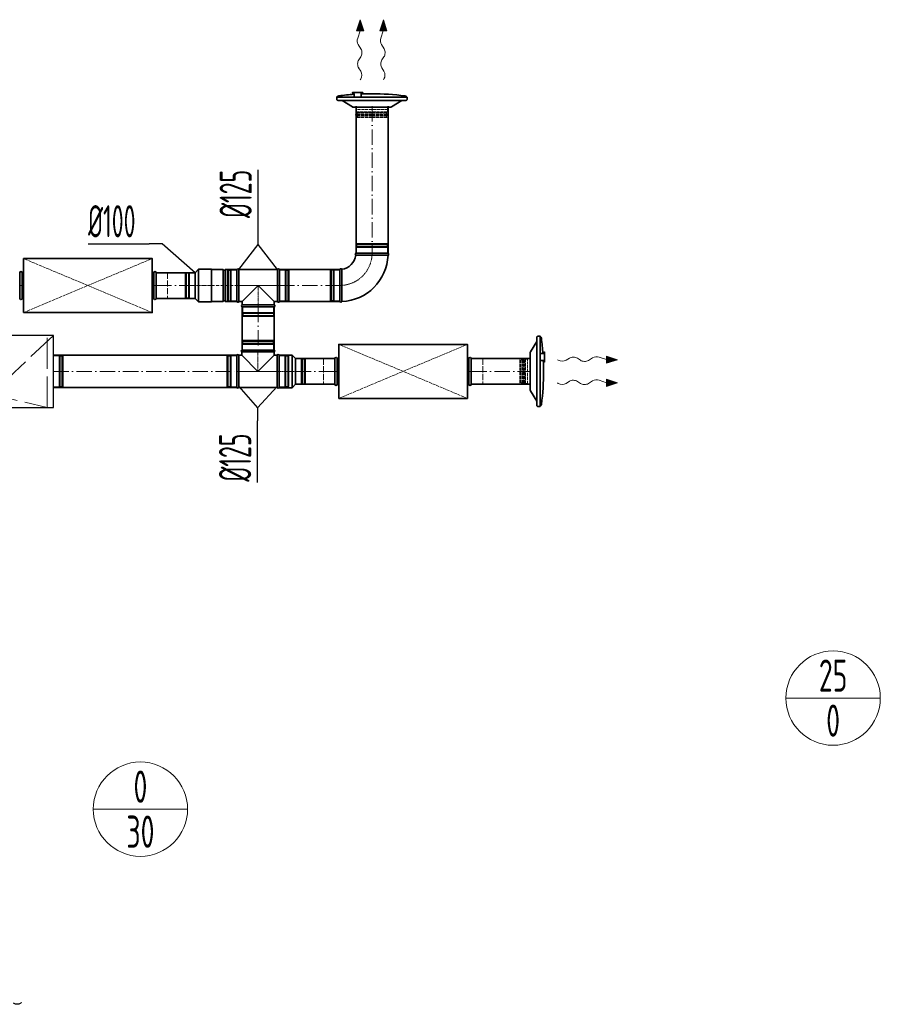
# Model space of a CAD drawing. Header units: millimetres. Extents: x -20688 to 44066, y -7315 to 67290.
# Tile 26 of 75: x 24663 to 28008, y 14141 to 17969. Entities that reach past the tile are written whole.
import ezdxf
from ezdxf.enums import TextEntityAlignment as Align

# ---------------------------------------------------------------- set-up
doc = ezdxf.new("R2010")
doc.units = ezdxf.units.MM
for name, pattern in [('ACAD_ISO02W100', [15, 12, -3]), ('ACAD_ISO10W100', [18, 12, -3, 0, -3]), ('phl_thick', [0])]:
    doc.linetypes.add(name, pattern=pattern)
for name, color, linetype, lineweight in [('VZT_01 SUP (PŘÍVOD) - OBRYS', 5, 'Continuous', 35), ('VZT_02 SUP (PŘÍVOD) - OSA', 5, 'ACAD_ISO10W100', 5), ('VZT_21 ZAŘÍZENÍ - OBRYS', 1, 'Continuous', 30), ('VZT_22 ZAŘÍZENÍ - DETAIL', 8, 'Continuous', 5), ('VZT_30 DISTRIBUČNÍ PRVKY - OBRYS', 1, 'Continuous', 35), ('VZT_35 TLUMIČE HLUKU - OBRYS', 1, 'Continuous', 35), ('VZT_36 TLUMIČE HLUKU - OSA', 1, 'ACAD_ISO10W100', 5), ('VZT_37 TLUMIČE HLUKU - DETAIL', 8, 'ACAD_ISO02W100', 5), ('VZT_50 POPIS - OBECNE', 7, 'Continuous', 13), ('VZT_52 POPIS - DISTRIBUCE', 7, 'Continuous', 5), ('VZT_60_KOTY - DIMENZE', 7, 'Continuous', 5)]:
    doc.layers.add(name, color=color, linetype=linetype, lineweight=lineweight)
for name, color, linetype, lineweight, plot in [('VZT_03 SUP (PŘÍVOD) - NETISK', 8, 'ACAD_ISO02W100', 5, False), ('VZT_07 ETA (ODVOD) - NETISK', 8, 'ACAD_ISO02W100', 5, False), ('VZT_34 DISTRIBUČNÍ PRVKY - NETISK', 8, 'ACAD_ISO02W100', 5, False), ('VZT_39 TLUMIČE HLUKU - NETISK', 8, 'ACAD_ISO02W100', 5, False)]:
    doc.layers.add(name, color=color, linetype=linetype, lineweight=lineweight, plot=plot)
doc.styles.add('EVORA_125', font='isocp.shx', dxfattribs={"width": 0.6, "height": 125})
doc.styles.add('JS', font='isocp.shx', dxfattribs={"width": 0.6, "height": 125})

msp = doc.modelspace()

# ---------------------------------------------------------------- linework, layer by layer
at = {"color": 0, "lineweight": 13}
for p, q in [((25972.7, 17926.3), (25987.3, 17969.1)), ((25987.3, 17969.1), (26000.6, 17925.9)), ((26062.7, 17926.3), (26077.3, 17969.1)), ((26077.3, 17969.1), (26090.6, 17925.9)), ((25972.7, 17926.3), (25986.7, 17926.1)), ((25986.7, 17926.1), (25977, 17897.5)), ((26000.6, 17925.9), (25986.7, 17926.1)), ((26062.7, 17926.3), (26076.7, 17926.1)), ((26076.7, 17926.1), (26067, 17897.5)), ((26090.6, 17925.9), (26076.7, 17926.1)), ((25979.2, 17872), (25989.6, 17855.5)), ((26069.2, 17872), (26079.6, 17855.5)), ((25989.2, 17824.5), (25981.3, 17812.6)), ((26079.2, 17824.5), (26071.3, 17812.6)), ((25980.8, 17781.6), (25989, 17768.7)), ((26070.8, 17781.6), (26079, 17768.7)), ((26799.8, 16653.2), (26786.8, 16645)), ((26842.7, 16644.8), (26830.8, 16652.8)), ((26890.2, 16654.8), (26873.7, 16644.4)), ((26944.3, 16647.3), (26915.6, 16657.1)), ((26944.4, 16661.3), (26944.3, 16647.3)), ((26944.4, 16661.3), (26987.3, 16646.8)), ((26944.1, 16633.4), (26944.3, 16647.3)), ((26987.3, 16646.8), (26944.1, 16633.4)), ((26799.8, 16563.2), (26786.8, 16555)), ((26842.7, 16554.8), (26830.8, 16562.8)), ((26890.2, 16564.8), (26873.7, 16554.4)), ((26944.3, 16557.3), (26915.6, 16567.1)), ((26944.1, 16543.4), (26944.3, 16557.3)), ((26987.3, 16556.8), (26944.1, 16543.4)), ((26944.4, 16571.3), (26944.3, 16557.3)), ((26944.4, 16571.3), (26987.3, 16556.8))]:
    msp.add_line(p, q, dxfattribs=at)
at = {"lineweight": 13}
for p, q in [((25989.1, 17738.5), (25987.3, 17735.5)), ((26079.1, 17738.5), (26077.3, 17735.5)), ((26756.7, 16644.9), (26753.6, 16646.8)), ((26756.7, 16554.9), (26753.6, 16556.8))]:
    msp.add_line(p, q, dxfattribs=at)
at = {"color": 0, "lineweight": 13, "extrusion": (0, 0, -1)}
for centre, major_axis, start_param, end_param in [((25988.8, 17887.4), (0.3, 21.5), 3.908129, 5.191299), ((26078.8, 17887.4), (0.3, 21.5), 3.908129, 5.191299), ((25980.1, 17840.2), (0.3, 21.5), 0.766537, 2.375056), ((26070.1, 17840.2), (0.3, 21.5), 0.766537, 2.375056), ((25990.4, 17797), (0.3, 21.5), 3.908129, 5.516649), ((26080.4, 17797), (0.3, 21.5), 3.908129, 5.516649), ((25979.5, 17753.3), (0.3, 21.5), 0.766537, 2.320574), ((26069.5, 17753.3), (0.3, 21.5), 0.766537, 2.320574), ((26815.2, 16643.7), (21.5, -0.3), 3.908129, 5.516649), ((26905.6, 16645.3), (21.5, -0.3), 3.908129, 5.191299), ((26771.5, 16654.6), (21.5, -0.3), 0.766537, 2.320574), ((26858.3, 16653.9), (21.5, -0.3), 0.766537, 2.375056), ((26771.5, 16564.6), (21.5, -0.3), 0.766537, 2.320574), ((26815.2, 16553.7), (21.5, -0.3), 3.908129, 5.516649), ((26858.3, 16563.9), (21.5, -0.3), 0.766537, 2.375056), ((26905.6, 16555.3), (21.5, -0.3), 3.908129, 5.191299)]:
    msp.add_ellipse(centre, major_axis=major_axis, ratio=0.625, start_param=start_param, end_param=end_param, dxfattribs=at)
at = {"color": 0, "lineweight": 13}
for points in [[(25972.7, 17926.3), (26000.6, 17925.9), (25987.3, 17969.1)], [(26062.7, 17926.3), (26090.6, 17925.9), (26077.3, 17969.1)], [(26944.4, 16661.3), (26944.1, 16633.4), (26987.3, 16646.8)], [(26944.4, 16571.3), (26944.1, 16543.4), (26987.3, 16556.8)]]:
    msp.add_solid(points, dxfattribs=at)
at = {"layer": 'VZT_01 SUP (PŘÍVOD) - OBRYS'}
for p, q in [((25970.3, 17060.9), (26095.3, 17060.9)), ((25344.9, 16985.5), (25358.4, 16999)), ((25358.4, 16872), (25358.4, 16999)), ((25408.9, 16999), (25358.4, 16999)), ((25408.9, 16872), (25408.9, 16999)), ((25408.9, 16998), (25408.9, 16873)), ((25408.9, 16998), (25454.4, 16998)), ((25454.4, 16998), (25454.4, 16873)), ((25462.4, 16998), (25462.4, 16873)), ((25462.4, 16998), (25507.9, 16998)), ((25507.9, 16998), (25507.9, 16873)), ((25507.9, 16998), (25507.9, 16873)), ((25515.6, 16873), (25515.6, 16998)), ((25665.3, 16998), (25515.6, 16998)), ((25665.3, 16873), (25665.3, 16998)), ((25672.9, 16873), (25672.9, 16998)), ((25907.8, 16873.4), (25907.8, 16998.4)), ((25344.9, 16885.5), (25344.9, 16985.5)), ((25590.4, 16935.5), (25527.9, 16873)), ((25652.9, 16873), (25590.4, 16935.5)), ((25344.9, 16885.5), (25358.4, 16872)), ((25408.9, 16872), (25358.4, 16872)), ((25408.9, 16873), (25454.4, 16873)), ((25462.4, 16873), (25507.9, 16873)), ((25527.9, 16873), (25515.6, 16873)), ((25527.9, 16860.2), (25527.9, 16873)), ((25527.9, 16860.2), (25652.9, 16860.2)), ((25527.9, 16852.5), (25652.9, 16852.5)), ((25652.9, 16860.2), (25652.9, 16873)), ((25665.3, 16873), (25652.9, 16873)), ((25506.9, 16539.3), (25506.9, 16664.3)), ((25514.5, 16664.3), (25514.5, 16539.3)), ((25526.9, 16664.3), (25514.5, 16664.3)), ((25526.9, 16684.8), (25651.9, 16684.8)), ((25526.9, 16677.1), (25651.9, 16677.1)), ((25526.9, 16677.1), (25526.9, 16664.3)), ((25589.4, 16601.8), (25526.9, 16664.3)), ((25651.9, 16664.3), (25589.4, 16601.8)), ((25651.9, 16677.1), (25651.9, 16664.3)), ((25664.2, 16664.3), (25651.9, 16664.3)), ((25664.2, 16664.3), (25664.2, 16539.3)), ((25671.9, 16665.3), (25671.9, 16538.3)), ((25671.9, 16665.3), (25722.4, 16665.3)), ((25671.9, 16664.3), (25671.9, 16539.3)), ((25722.4, 16665.3), (25722.4, 16538.3)), ((25735.9, 16651.8), (25722.4, 16665.3)), ((25735.9, 16651.8), (25735.9, 16551.8)), ((25664.2, 16539.3), (25514.5, 16539.3)), ((25671.9, 16538.3), (25722.4, 16538.3)), ((25735.9, 16551.8), (25722.4, 16538.3))]:
    msp.add_line(p, q, dxfattribs=at)
for points in [[(25970.8, 17060.9), (25970.8, 17632.7)], [(26095.8, 17060.9), (26095.8, 17632.7)], [(25907.8, 16998), (25671.2, 16998)], [(25344.9, 16985.5), (25193.3, 16985.5)], [(25344.9, 16885.5), (25193.3, 16885.5)], [(25527.9, 16685.1), (25527.9, 16852.5)], [(25652.9, 16685.1), (25652.9, 16852.5)], [(25907.8, 16873), (25671.2, 16873)], [(25506.9, 16664.3), (24794.2, 16664.3)], [(25887.5, 16651.8), (25735.9, 16651.8)], [(26647.6, 16651.8), (26418.6, 16651.8)], [(25506.9, 16539.3), (24794.2, 16539.3)], [(25887.5, 16551.8), (25735.9, 16551.8)], [(26647.6, 16551.8), (26418.6, 16551.8)]]:
    msp.add_lwpolyline(points, dxfattribs=at)
for centre, radius, start, end in [((25907.8, 17060.9), 62.5, 276.8302, 353.1698), ((25907.8, 17060.9), 187.5, 272.3607, 357.6393), ((25972, 17057), 4.17, 113.4678, 239.7019), ((26093.6, 17057), 4.17, 291.1072, 66.5322), ((25458.4, 16998), 4, 180, 0), ((25511.8, 16996.3), 4.17, 23.4678, 156.5322), ((25669.1, 16996.3), 4.17, 23.4678, 156.5322), ((25911.6, 16996.7), 4.17, 30.2981, 156.5322), ((25458.4, 16873), 4, 0, 180), ((25511.8, 16874.7), 4.17, 203.4678, 336.5322), ((25529.6, 16856.3), 4.17, 113.4678, 246.5322), ((25651.3, 16856.3), 4.17, 293.4678, 66.5322), ((25669.1, 16874.7), 4.17, 203.4678, 336.5322), ((25911.6, 16875), 4.17, 203.4678, 338.8928), ((25510.7, 16662.6), 4.17, 23.4678, 156.5322), ((25528.5, 16680.9), 4.17, 113.4678, 246.5322), ((25650.2, 16680.9), 4.17, 293.4678, 66.5322), ((25668, 16662.6), 4.17, 23.4678, 156.5322), ((25510.7, 16540.9), 4.17, 203.4678, 336.5322), ((25668, 16540.9), 4.17, 203.4678, 336.5322)]:
    msp.add_arc(centre, radius, start, end, dxfattribs=at)
for points, knots in [([(25969.8, 17053.4), (25969.8, 17053.4), (25971.4, 17053.4), (25977.5, 17053.4), (25982, 17053.4), (25993.4, 17053.3), (26000.2, 17053.3), (26015.2, 17053.2), (26023.3, 17053.2), (26039.7, 17053.2), (26047.8, 17053.2), (26063, 17053.2), (26069.9, 17053.2), (26081.7, 17053.2), (26086.4, 17053.2), (26093, 17053.1), (26094.9, 17053.1), (26095.1, 17053.1), (26095.1, 17053.1), (26095.1, 17053.1)], [0, 0, 0, 0, 24.235852, 24.235852, 48.531845, 48.531845, 73.024415, 73.024415, 97.570898, 97.570898, 122.078339, 122.078339, 146.53579, 146.53579, 170.957495, 170.957495, 195.359468, 195.359468, 197.168246, 197.168246, 197.168246, 197.168246]), ([(25915.2, 16998.8), (25915.2, 16998.8), (25915.2, 16998.8), (25915.2, 16998.4), (25915.2, 16998.1), (25915.2, 16997.1), (25915.2, 16996.3), (25915.3, 16993.1), (25915.3, 16990), (25915.3, 16981.1), (25915.4, 16974.9), (25915.4, 16960.8), (25915.4, 16953), (25915.4, 16936.7), (25915.5, 16928.5), (25915.5, 16912.7), (25915.5, 16905.2), (25915.5, 16892), (25915.5, 16886.4), (25915.5, 16879.4), (25915.5, 16877.3), (25915.5, 16874.3), (25915.5, 16873.5), (25915.5, 16873.5)], [197.067977, 197.067977, 197.067977, 197.067977, 201.792196, 201.792196, 209.190204, 209.190204, 218.040239, 218.040239, 237.760854, 237.760854, 262.206108, 262.206108, 286.831239, 286.831239, 311.323072, 311.323072, 335.946087, 335.946087, 360.704397, 360.704397, 377.088273, 377.088273, 394.105327, 394.105327, 394.105327, 394.105327])]:
    msp.add_open_spline(points, degree=3, knots=knots, dxfattribs=at)
at = {"layer": 'VZT_02 SUP (PŘÍVOD) - OSA', "ltscale": 5}
for points in [[(26033.3, 17632.7), (26033.3, 17060.9)], [(25193.3, 16935.5), (25344.9, 16935.5)], [(25671.2, 16935.5), (25907.8, 16935.5)], [(25590.4, 16852.5), (25590.4, 16685.1)], [(24794.2, 16601.8), (25506.9, 16601.8)], [(25735.9, 16601.8), (25887.5, 16601.8)], [(26418.6, 16601.8), (26647.6, 16601.8)]]:
    msp.add_lwpolyline(points, dxfattribs=at)
at = {"layer": 'VZT_02 SUP (PŘÍVOD) - OSA', "ltscale": 0.3}
msp.add_lwpolyline([(26032.8, 17060.9), (26032.8, 17060.9, -0.414214), (25907.8, 16935.9), (25907.8, 16935.9)], format="xyb", dxfattribs=at)
for points in [[(25408.9, 16935.5), (25344.9, 16935.5)], [(25590.4, 16852.5), (25590.4, 16935.5)], [(25589.4, 16684.8), (25589.4, 16601.8)], [(25671.9, 16601.8), (25735.9, 16601.8)]]:
    msp.add_lwpolyline(points, dxfattribs=at)
at = {"layer": 'VZT_02 SUP (PŘÍVOD) - OSA'}
msp.add_lwpolyline([(25408.9, 16935.5), (25507.9, 16935.5)], dxfattribs=at)
at = {"layer": 'VZT_03 SUP (PŘÍVOD) - NETISK', "ltscale": 0.4}
for p, q in [((25971.8, 17094.4), (26093.8, 17094.4)), ((25971.8, 17093.9), (25971.8, 17094.4)), ((25971.8, 17093.9), (26093.8, 17093.9)), ((25971.8, 17086.9), (26093.8, 17086.9)), ((25971.8, 17086.4), (25971.8, 17086.9)), ((25971.8, 17086.4), (26093.8, 17086.4)), ((25972.8, 17098.9), (26092.8, 17098.9)), ((25972.8, 17094.9), (25972.8, 17098.9)), ((25972.8, 17094.9), (26092.8, 17094.9)), ((25972.8, 17082.9), (26092.8, 17082.9)), ((25972.8, 17060.9), (25972.8, 17082.9)), ((25973.8, 17094.4), (25973.8, 17094.9)), ((25973.8, 17086.9), (25973.8, 17093.9)), ((25973.8, 17082.9), (25973.8, 17086.4)), ((26091.8, 17094.4), (26091.8, 17094.9)), ((26091.8, 17086.9), (26091.8, 17093.9)), ((26091.8, 17082.9), (26091.8, 17086.4)), ((26092.8, 17094.9), (26092.8, 17098.9)), ((26092.8, 17060.9), (26092.8, 17082.9)), ((26093.8, 17093.9), (26093.8, 17094.4)), ((26093.8, 17086.4), (26093.8, 17086.9)), ((25306.9, 16984.5), (25306.9, 16886.5)), ((25306.9, 16984.5), (25310.9, 16984.5)), ((25310.9, 16984.5), (25310.9, 16886.5)), ((25310.9, 16983.5), (25311.4, 16983.5)), ((25311.4, 16985.5), (25311.4, 16885.5)), ((25311.4, 16985.5), (25311.9, 16985.5)), ((25311.9, 16985.5), (25311.9, 16885.5)), ((25311.9, 16983.5), (25318.9, 16983.5)), ((25318.9, 16985.5), (25318.9, 16885.5)), ((25318.9, 16985.5), (25319.4, 16985.5)), ((25319.4, 16985.5), (25319.4, 16885.5)), ((25319.4, 16983.5), (25322.9, 16983.5)), ((25322.9, 16984.5), (25322.9, 16886.5)), ((25322.9, 16984.5), (25344.9, 16984.5)), ((25469.9, 16875.5), (25469.9, 16995.5)), ((25469.9, 16995.5), (25473.9, 16995.5)), ((25473.9, 16875.5), (25473.9, 16995.5)), ((25473.9, 16994.5), (25474.4, 16994.5)), ((25474.4, 16874.5), (25474.4, 16996.5)), ((25474.4, 16996.5), (25474.9, 16996.5)), ((25474.9, 16874.5), (25474.9, 16996.5)), ((25474.9, 16994.5), (25481.9, 16994.5)), ((25481.9, 16874.5), (25481.9, 16996.5)), ((25481.9, 16996.5), (25482.4, 16996.5)), ((25482.4, 16874.5), (25482.4, 16996.5)), ((25482.4, 16994.5), (25485.9, 16994.5)), ((25485.9, 16875.5), (25485.9, 16995.5)), ((25485.9, 16995.5), (25507.9, 16995.5)), ((25672.9, 16995.5), (25694.9, 16995.5)), ((25694.9, 16875.5), (25694.9, 16995.5)), ((25694.9, 16994.5), (25698.4, 16994.5)), ((25698.4, 16874.5), (25698.4, 16996.5)), ((25698.4, 16996.5), (25698.9, 16996.5)), ((25698.9, 16874.5), (25698.9, 16996.5)), ((25698.9, 16994.5), (25705.9, 16994.5)), ((25705.9, 16874.5), (25705.9, 16996.5)), ((25705.9, 16996.5), (25706.4, 16996.5)), ((25706.4, 16874.5), (25706.4, 16996.5)), ((25706.4, 16994.5), (25706.9, 16994.5)), ((25706.9, 16875.5), (25706.9, 16995.5)), ((25706.9, 16995.5), (25710.9, 16995.5)), ((25710.9, 16875.5), (25710.9, 16995.5)), ((25869.8, 16875.9), (25869.8, 16995.9)), ((25873.8, 16995.9), (25869.8, 16995.9)), ((25873.8, 16875.9), (25873.8, 16995.9)), ((25874.3, 16994.9), (25873.8, 16994.9)), ((25874.3, 16874.9), (25874.3, 16996.9)), ((25874.8, 16996.9), (25874.3, 16996.9)), ((25874.8, 16874.9), (25874.8, 16996.9)), ((25881.8, 16994.9), (25874.8, 16994.9)), ((25881.8, 16874.9), (25881.8, 16996.9)), ((25882.3, 16996.9), (25881.8, 16996.9)), ((25882.3, 16874.9), (25882.3, 16996.9)), ((25885.8, 16994.9), (25882.3, 16994.9)), ((25885.8, 16875.9), (25885.8, 16995.9)), ((25907.8, 16995.9), (25885.8, 16995.9)), ((25306.9, 16886.5), (25310.9, 16886.5)), ((25310.9, 16887.5), (25311.4, 16887.5)), ((25311.4, 16885.5), (25311.9, 16885.5)), ((25311.9, 16887.5), (25318.9, 16887.5)), ((25318.9, 16885.5), (25319.4, 16885.5)), ((25319.4, 16887.5), (25322.9, 16887.5)), ((25322.9, 16886.5), (25344.9, 16886.5)), ((25469.9, 16875.5), (25473.9, 16875.5)), ((25473.9, 16876.5), (25474.4, 16876.5)), ((25474.4, 16874.5), (25474.9, 16874.5)), ((25474.9, 16876.5), (25481.9, 16876.5)), ((25481.9, 16874.5), (25482.4, 16874.5)), ((25482.4, 16876.5), (25485.9, 16876.5)), ((25485.9, 16875.5), (25507.9, 16875.5)), ((25530.4, 16852.5), (25530.4, 16830.5)), ((25650.4, 16852.5), (25650.4, 16830.5)), ((25672.9, 16875.5), (25694.9, 16875.5)), ((25694.9, 16876.5), (25698.4, 16876.5)), ((25698.4, 16874.5), (25698.9, 16874.5)), ((25698.9, 16876.5), (25705.9, 16876.5)), ((25705.9, 16874.5), (25706.4, 16874.5)), ((25706.4, 16876.5), (25706.9, 16876.5)), ((25706.9, 16875.5), (25710.9, 16875.5)), ((25873.8, 16875.9), (25869.8, 16875.9)), ((25874.3, 16876.9), (25873.8, 16876.9)), ((25874.8, 16874.9), (25874.3, 16874.9)), ((25881.8, 16876.9), (25874.8, 16876.9)), ((25882.3, 16874.9), (25881.8, 16874.9)), ((25885.8, 16876.9), (25882.3, 16876.9)), ((25907.8, 16875.9), (25885.8, 16875.9)), ((25529.4, 16827), (25651.4, 16827)), ((25529.4, 16827), (25529.4, 16826.5)), ((25529.4, 16826.5), (25651.4, 16826.5)), ((25529.4, 16819.5), (25651.4, 16819.5)), ((25529.4, 16819.5), (25529.4, 16819)), ((25529.4, 16819), (25651.4, 16819)), ((25530.4, 16830.5), (25650.4, 16830.5)), ((25530.4, 16818.5), (25650.4, 16818.5)), ((25530.4, 16818.5), (25530.4, 16814.5)), ((25530.4, 16814.5), (25650.4, 16814.5)), ((25531.4, 16830.5), (25531.4, 16827)), ((25531.4, 16826.5), (25531.4, 16819.5)), ((25531.4, 16819), (25531.4, 16818.5)), ((25649.4, 16830.5), (25649.4, 16827)), ((25649.4, 16826.5), (25649.4, 16819.5)), ((25649.4, 16819), (25649.4, 16818.5)), ((25650.4, 16818.5), (25650.4, 16814.5)), ((25651.4, 16827), (25651.4, 16826.5)), ((25651.4, 16819.5), (25651.4, 16819)), ((25528.4, 16718.3), (25650.4, 16718.3)), ((25528.4, 16717.8), (25528.4, 16718.3)), ((25528.4, 16717.8), (25650.4, 16717.8)), ((25528.4, 16710.8), (25650.4, 16710.8)), ((25528.4, 16710.3), (25528.4, 16710.8)), ((25528.4, 16710.3), (25650.4, 16710.3)), ((25529.4, 16722.8), (25649.4, 16722.8)), ((25529.4, 16718.8), (25529.4, 16722.8)), ((25529.4, 16718.8), (25649.4, 16718.8)), ((25529.4, 16706.8), (25649.4, 16706.8)), ((25529.4, 16684.8), (25529.4, 16706.8)), ((25530.4, 16718.3), (25530.4, 16718.8)), ((25530.4, 16710.8), (25530.4, 16717.8)), ((25530.4, 16706.8), (25530.4, 16710.3)), ((25648.4, 16718.3), (25648.4, 16718.8)), ((25648.4, 16710.8), (25648.4, 16717.8)), ((25648.4, 16706.8), (25648.4, 16710.3)), ((25649.4, 16718.8), (25649.4, 16722.8)), ((25649.4, 16684.8), (25649.4, 16706.8)), ((25650.4, 16717.8), (25650.4, 16718.3)), ((25650.4, 16710.3), (25650.4, 16710.8)), ((25468.9, 16661.8), (25468.9, 16541.8)), ((25468.9, 16661.8), (25472.9, 16661.8)), ((25472.9, 16661.8), (25472.9, 16541.8)), ((25472.9, 16660.8), (25473.4, 16660.8)), ((25473.4, 16662.8), (25473.4, 16540.8)), ((25473.4, 16662.8), (25473.9, 16662.8)), ((25473.9, 16662.8), (25473.9, 16540.8)), ((25473.9, 16660.8), (25480.9, 16660.8)), ((25480.9, 16662.8), (25480.9, 16540.8)), ((25480.9, 16662.8), (25481.4, 16662.8)), ((25481.4, 16662.8), (25481.4, 16540.8)), ((25481.4, 16660.8), (25484.9, 16660.8)), ((25484.9, 16661.8), (25484.9, 16541.8)), ((25484.9, 16661.8), (25506.9, 16661.8)), ((25671.9, 16661.8), (25693.9, 16661.8)), ((25693.9, 16661.8), (25693.9, 16541.8)), ((25693.9, 16660.8), (25697.4, 16660.8)), ((25697.4, 16662.8), (25697.4, 16540.8)), ((25697.4, 16662.8), (25697.9, 16662.8)), ((25697.9, 16662.8), (25697.9, 16540.8)), ((25697.9, 16660.8), (25704.9, 16660.8)), ((25704.9, 16662.8), (25704.9, 16540.8)), ((25704.9, 16662.8), (25705.4, 16662.8)), ((25705.4, 16662.8), (25705.4, 16540.8)), ((25705.4, 16660.8), (25705.9, 16660.8)), ((25705.9, 16661.8), (25705.9, 16541.8)), ((25705.9, 16661.8), (25709.9, 16661.8)), ((25709.9, 16661.8), (25709.9, 16541.8)), ((25757.9, 16650.8), (25735.9, 16650.8)), ((25757.9, 16552.8), (25757.9, 16650.8)), ((25761.4, 16649.8), (25757.9, 16649.8)), ((25761.4, 16551.8), (25761.4, 16651.8)), ((25761.9, 16651.8), (25761.4, 16651.8)), ((25761.9, 16551.8), (25761.9, 16651.8)), ((25768.9, 16649.8), (25761.9, 16649.8)), ((25768.9, 16551.8), (25768.9, 16651.8)), ((25769.4, 16651.8), (25768.9, 16651.8)), ((25769.4, 16551.8), (25769.4, 16651.8)), ((25769.9, 16649.8), (25769.4, 16649.8)), ((25769.9, 16552.8), (25769.9, 16650.8)), ((25773.9, 16650.8), (25769.9, 16650.8)), ((25773.9, 16552.8), (25773.9, 16650.8)), ((25468.9, 16541.8), (25472.9, 16541.8)), ((25472.9, 16542.8), (25473.4, 16542.8)), ((25473.4, 16540.8), (25473.9, 16540.8)), ((25473.9, 16542.8), (25480.9, 16542.8)), ((25480.9, 16540.8), (25481.4, 16540.8)), ((25481.4, 16542.8), (25484.9, 16542.8)), ((25484.9, 16541.8), (25506.9, 16541.8)), ((25671.9, 16541.8), (25693.9, 16541.8)), ((25693.9, 16542.8), (25697.4, 16542.8)), ((25697.4, 16540.8), (25697.9, 16540.8)), ((25697.9, 16542.8), (25704.9, 16542.8)), ((25704.9, 16540.8), (25705.4, 16540.8)), ((25705.4, 16542.8), (25705.9, 16542.8)), ((25705.9, 16541.8), (25709.9, 16541.8)), ((25757.9, 16552.8), (25735.9, 16552.8)), ((25761.4, 16553.8), (25757.9, 16553.8)), ((25761.9, 16551.8), (25761.4, 16551.8)), ((25768.9, 16553.8), (25761.9, 16553.8)), ((25769.4, 16551.8), (25768.9, 16551.8)), ((25769.9, 16553.8), (25769.4, 16553.8)), ((25773.9, 16552.8), (25769.9, 16552.8))]:
    msp.add_line(p, q, dxfattribs=at)
for points in [[(25672.9, 16935.5), (25507.9, 16935.5)], [(25671.9, 16601.8), (25506.9, 16601.8)]]:
    msp.add_lwpolyline(points, dxfattribs=at)
at = {"layer": 'VZT_07 ETA (ODVOD) - NETISK', "ltscale": 0.4}
for p, q in [((24794.2, 16661.8), (24816.2, 16661.8)), ((24816.2, 16661.8), (24816.2, 16541.8)), ((24816.2, 16660.8), (24819.7, 16660.8)), ((24819.7, 16662.8), (24819.7, 16540.8)), ((24819.7, 16662.8), (24820.2, 16662.8)), ((24820.2, 16662.8), (24820.2, 16540.8)), ((24820.2, 16660.8), (24827.2, 16660.8)), ((24827.2, 16662.8), (24827.2, 16540.8)), ((24827.2, 16662.8), (24827.7, 16662.8)), ((24827.7, 16662.8), (24827.7, 16540.8)), ((24827.7, 16660.8), (24828.2, 16660.8)), ((24828.2, 16661.8), (24828.2, 16541.8)), ((24828.2, 16661.8), (24832.2, 16661.8)), ((24832.2, 16661.8), (24832.2, 16541.8)), ((24794.2, 16541.8), (24816.2, 16541.8)), ((24816.2, 16542.8), (24819.7, 16542.8)), ((24819.7, 16540.8), (24820.2, 16540.8)), ((24820.2, 16542.8), (24827.2, 16542.8)), ((24827.2, 16540.8), (24827.7, 16540.8)), ((24827.7, 16542.8), (24828.2, 16542.8)), ((24828.2, 16541.8), (24832.2, 16541.8))]:
    msp.add_line(p, q, dxfattribs=at)
at = {"layer": 'VZT_21 ZAŘÍZENÍ - OBRYS'}
msp.add_lwpolyline([(24794.2, 16741.8), (23294.2, 16741.8), (23294.2, 16461.8), (24794.2, 16461.8)], close=True, dxfattribs=at)
at = {"layer": 'VZT_22 ZAŘÍZENÍ - DETAIL', "linetype": 'ACAD_ISO02W100', "lineweight": 5, "ltscale": 10}
for points in [[(24794.2, 16741.8), (24596.8, 16554.6), (23778.6, 16741.8)], [(24770.3, 16461.8), (24770.3, 16741.8)], [(23758, 16461.8), (23952.7, 16651.8), (24770.3, 16461.8)]]:
    msp.add_lwpolyline(points, dxfattribs=at)
at = {"layer": 'VZT_30 DISTRIBUČNÍ PRVKY - OBRYS'}
for points in [[(26168.8, 17668.4), (25895.8, 17668.4), (25895.8, 17659.3, 0.414214), (25899.6, 17655.4), (26164.9, 17655.4, 0.414214), (26168.8, 17659.3), (26168.8, 17668.4)], [(25963, 17678.9, 0.015115), (25903.7, 17672.9), (25900.8, 17672.4, 0.36397), (25898.3, 17669.4), (25898.3, 17668.4)], [(25916.2, 17655.4), (25956.5, 17630, 0.141374), (25958.6, 17629.4), (26105.9, 17629.4, 0.141374), (26108, 17630), (26148.4, 17655.4)], [(25963, 17668.4), (25963, 17680.8, 0.267949), (25962.8, 17681.2), (25957.1, 17684.5, -0.267949), (25956.8, 17684.9), (25956.8, 17685.5), (25996.5, 17685.5), (25996.5, 17684.9, -0.267949), (25996.3, 17684.5), (25990.5, 17681.2, 0.267949), (25990.3, 17680.8), (25990.3, 17668.4)], [(26032.3, 17681.4, 0.010645), (25990.3, 17680.5, 0.010645)], [(26032.3, 17681.4, -0.0327), (26160.8, 17672.9), (26163.8, 17672.4, -0.36397), (26166.3, 17669.4), (26166.3, 17668.4)], [(26686.6, 16465.3), (26686.6, 16738.3), (26677.4, 16738.3, 0.414214), (26673.6, 16734.4), (26673.6, 16469.1, 0.414214), (26677.4, 16465.3), (26686.6, 16465.3)], [(26697.1, 16671, 0.015115), (26691.1, 16730.3), (26690.5, 16733.3, 0.36397), (26687.6, 16735.8), (26686.6, 16735.8)], [(26673.6, 16717.9), (26648.2, 16677.5, 0.141374), (26647.6, 16675.4), (26647.6, 16528.1, 0.141374), (26648.2, 16526), (26673.6, 16485.7)], [(26686.6, 16671), (26699, 16671, 0.267949), (26699.4, 16671.2), (26702.7, 16677, -0.267949), (26703.1, 16677.2), (26703.7, 16677.2), (26703.7, 16637.6), (26703.1, 16637.6, -0.267949), (26702.7, 16637.8), (26699.4, 16643.5, 0.267949), (26699, 16643.7), (26686.6, 16643.7)], [(26699.6, 16601.8, 0.010645), (26698.6, 16643.7, 0.010645)], [(26699.6, 16601.8, -0.0327), (26691.1, 16473.2), (26690.5, 16470.2, -0.36397), (26687.6, 16467.8), (26686.6, 16467.8)]]:
    msp.add_lwpolyline(points, format="xyb", dxfattribs=at)
at = {"layer": 'VZT_34 DISTRIBUČNÍ PRVKY - NETISK'}
for points in [[(26093.3, 17629.4), (26093.3, 17619.4), (25971.3, 17619.4), (25971.3, 17629.4)], [(26093.3, 17629.4), (25971.3, 17629.4)], [(25972.1, 17611.5), (26032.2, 17611.5)], [(26092.3, 17611.5), (26032.2, 17611.5)], [(25974.1, 17608.9), (26032.2, 17608.9)], [(25975.9, 17593.3), (25974.5, 17589.4), (26032.2, 17589.4)], [(25974.9, 17593.6), (26032.2, 17593.6)], [(25975.7, 17605.2), (26032.2, 17605.2)], [(26090.3, 17608.9), (26032.2, 17608.9)], [(26088.7, 17605.2), (26032.2, 17605.2)], [(26089.5, 17593.6), (26032.2, 17593.6)], [(26088.5, 17593.3), (26089.9, 17589.4), (26032.2, 17589.4)], [(26611.5, 16645.5), (26607.6, 16646.9), (26607.6, 16601.8)], [(26611.7, 16646.4), (26611.7, 16601.8)], [(26623.4, 16645.7), (26623.4, 16601.8)], [(26627, 16647.3), (26627, 16601.8)], [(26629.7, 16649.3), (26629.7, 16601.8)], [(26647.6, 16553.3), (26637.6, 16553.3), (26637.6, 16650.3), (26647.6, 16650.3)], [(26647.6, 16553.3), (26647.6, 16650.3)], [(26611.5, 16558), (26607.6, 16556.6), (26607.6, 16601.8)], [(26611.7, 16557.1), (26611.7, 16601.8)], [(26623.4, 16557.9), (26623.4, 16601.8)], [(26627, 16556.2), (26627, 16601.8)], [(26629.7, 16554.3), (26629.7, 16601.8)]]:
    msp.add_lwpolyline(points, dxfattribs=at)
for points in [[(25972.1, 17619.4), (25972.1, 17611.5, 0.291473), (25973.7, 17609.1, 0.291473)], [(26092.3, 17619.4), (26092.3, 17611.5, -0.291473), (26090.7, 17609.1, -0.291473)], [(25967.5, 17599.5), (25973.4, 17600.9, -0.058981), (25974.1, 17601), (26032.2, 17601)], [(25967.5, 17599.5), (25973.2, 17598.1, 0.060863), (25973.9, 17598), (26032.2, 17598)], [(26096.9, 17599.5), (26091, 17600.9, 0.058981), (26090.3, 17601), (26032.2, 17601)], [(26096.9, 17599.5), (26091.2, 17598.1, -0.060863), (26090.5, 17598), (26032.2, 17598)], [(26617.7, 16653.9), (26616.3, 16648.2, 0.060863), (26616.2, 16647.5), (26616.2, 16601.8)], [(26617.7, 16653.9), (26619.1, 16647.9, -0.058981), (26619.2, 16647.3), (26619.2, 16601.8)], [(26637.6, 16649.3), (26629.7, 16649.3, 0.291473), (26627.3, 16647.7, 0.291473)], [(26617.7, 16549.6), (26616.3, 16555.4, -0.060863), (26616.2, 16556), (26616.2, 16601.8)], [(26617.7, 16549.6), (26619.1, 16555.6, 0.058981), (26619.2, 16556.2), (26619.2, 16601.8)], [(26637.6, 16554.3), (26629.7, 16554.3, -0.291473), (26627.3, 16555.8, -0.291473)]]:
    msp.add_lwpolyline(points, format="xyb", dxfattribs=at)
for centre, radius, start, end in [((25984, 17598.8), 10.5, 142.1622, 210.2824), ((25971.9, 17605.7), 3.88, 353.3265, 62.5007), ((26092.5, 17605.7), 3.88, 117.4993, 186.6735), ((26080.4, 17598.8), 10.5, 329.7176, 37.8378), ((26617, 16637.4), 10.5, 52.1622, 120.2824), ((26623.8, 16649.5), 3.88, 263.3265, 332.5007), ((26617, 16566.1), 10.5, 239.7176, 307.8378), ((26623.8, 16554), 3.88, 27.4993, 96.6735)]:
    msp.add_arc(centre, radius, start, end, dxfattribs=at)
at = {"layer": 'VZT_35 TLUMIČE HLUKU - OBRYS'}
for p, q in [((24663.3, 16985.5), (24663.3, 16885.5)), ((25193.3, 16985.5), (25193.3, 16885.5)), ((25888.6, 16651.8), (25888.6, 16551.8)), ((26418.6, 16651.8), (26418.6, 16551.8))]:
    msp.add_line(p, q, dxfattribs=at)
for points in [[(24678.3, 16830.5), (25178.3, 16830.5), (25178.3, 17040.5), (24678.3, 17040.5)], [(25903.6, 16496.8), (26403.6, 16496.8), (26403.6, 16706.8), (25903.6, 16706.8)]]:
    msp.add_lwpolyline(points, close=True, dxfattribs=at)
for points in [[(24672.3, 16985.5), (24672.3, 16885.5)], [(24672.3, 16985.5), (24678.3, 16985.5)], [(25184.3, 16985.5), (25178.3, 16985.5)], [(25184.3, 16985.5), (25184.3, 16885.5)], [(24672.3, 16885.5), (24678.3, 16885.5)], [(25184.3, 16885.5), (25178.3, 16885.5)], [(25897.6, 16651.8), (25897.6, 16551.8)], [(25897.6, 16651.8), (25903.6, 16651.8)], [(26409.6, 16651.8), (26403.6, 16651.8)], [(26409.6, 16651.8), (26409.6, 16551.8)], [(25897.6, 16551.8), (25903.6, 16551.8)], [(26409.6, 16551.8), (26403.6, 16551.8)]]:
    msp.add_lwpolyline(points, dxfattribs=at)
for centre, start, end in [((24667.8, 16985.5), 0, 180), ((25188.8, 16985.5), 0, 180), ((24667.8, 16885.5), 180, 0), ((25188.8, 16885.5), 180, 0), ((25893.1, 16651.8), 0, 180), ((26414.1, 16651.8), 0, 180), ((25893.1, 16551.8), 180, 0), ((26414.1, 16551.8), 180, 0)]:
    msp.add_arc(centre, 4.5, start, end, dxfattribs=at)
at = {"layer": 'VZT_36 TLUMIČE HLUKU - OSA', "ltscale": 5}
for points in [[(24663.3, 16935.5), (24678.3, 16935.5)], [(24663.3, 16935.5), (24678.3, 16935.5)], [(24663.3, 16935.5), (24678.3, 16935.5)], [(25193.3, 16935.5), (25178.3, 16935.5)], [(25888.6, 16601.8), (25903.6, 16601.8)], [(25888.6, 16601.8), (25903.6, 16601.8)], [(25888.6, 16601.8), (25903.6, 16601.8)], [(26418.6, 16601.8), (26403.6, 16601.8)]]:
    msp.add_lwpolyline(points, dxfattribs=at)
at = {"layer": 'VZT_37 TLUMIČE HLUKU - DETAIL', "lineweight": 5}
for points in [[(24678.3, 16830.5), (25178.3, 17040.5)], [(25178.3, 16830.5), (24678.3, 17040.5)], [(25903.6, 16496.8), (26403.6, 16706.8)], [(26403.6, 16496.8), (25903.6, 16706.8)]]:
    msp.add_lwpolyline(points, dxfattribs=at)
at = {"layer": 'VZT_39 TLUMIČE HLUKU - NETISK', "ltscale": 2}
for points in [[(25193.3, 16985.5), (25238.3, 16985.5), (25238.3, 16885.5), (25193.3, 16885.5)], [(25888.6, 16651.8), (25843.6, 16651.8), (25843.6, 16551.8), (25888.6, 16551.8)], [(26418.6, 16651.8), (26463.6, 16651.8), (26463.6, 16551.8), (26418.6, 16551.8)]]:
    msp.add_lwpolyline(points, dxfattribs=at)
at = {"layer": 'VZT_50 POPIS - OBECNE'}
msp.add_line((24668.5, 14146), (24671.6, 14147.9), dxfattribs=at)
at = {"layer": 'VZT_50 POPIS - OBECNE', "color": 0, "lineweight": -2}
msp.add_ellipse((24653.7, 14155.7), major_axis=(-21.5, -0.3), ratio=0.625, start_param=0.766537, end_param=2.320574, dxfattribs=at)
at = {"layer": 'VZT_52 POPIS - DISTRIBUCE'}
for p, q in [((27641.6, 15331.5), (28008.4, 15331.5)), ((24949.2, 14899.6), (25316, 14899.6))]:
    msp.add_line(p, q, dxfattribs=at)
for centre in [(27825, 15331.5), (25132.6, 14899.6)]:
    msp.add_circle(centre, 183.4, dxfattribs=at)
at = {"layer": 'VZT_60_KOTY - DIMENZE', "linetype": 'ByBlock', "lineweight": -2}
for p, q in [((25590.4, 17094.7), (25590.4, 17144.7)), ((25216.6, 17097.9), (25166.6, 17097.9)), ((25588.1, 16460.1), (25588.1, 16410.1))]:
    msp.add_line(p, q, dxfattribs=at)
at = {"layer": 'VZT_60_KOTY - DIMENZE', "linetype": 'ByBlock', "lineweight": -2, "elevation": 0}
for points in [[(25590.4, 17144.7), (25590.4, 17385.3)], [(25515.6, 16998), (25590.4, 17094.7)], [(25665.3, 16998), (25590.4, 17094.7)], [(25590.4, 17094.7), (25590.4, 17094.7)], [(25514.5, 16542.6), (25588.1, 16460.1)], [(25664.2, 16542.6), (25588.1, 16460.1)], [(25588.1, 16169.5), (25588.1, 16410.1)]]:
    msp.add_lwpolyline(points, dxfattribs=at)
at = {"layer": 'VZT_60_KOTY - DIMENZE', "linetype": 'ByBlock', "lineweight": -2}
for points in [[(24929.1, 17097.9), (25166.6, 17097.9)], [(25344.9, 16985.5), (25216.6, 17097.9)], [(25216.6, 17097.9), (25216.6, 17097.9)], [(25216.6, 17097.9), (25216.6, 17097.9)]]:
    msp.add_lwpolyline(points, dxfattribs=at)

# ---------------------------------------------------------------- texts
at = {"layer": 'VZT_52 POPIS - DISTRIBUCE', "ltscale": 50, "style": 'JS', "width": 0.7}
for s, p in [('25', (27825, 15419)), ('0', (27825, 15244)), ('0', (25132.6, 14987.1)), ('30', (25132.6, 14812.1))]:
    msp.add_text(s, height=125, dxfattribs=at).set_placement(p, align=Align.MIDDLE_CENTER)
at = {"layer": 'VZT_60_KOTY - DIMENZE', "linetype": 'phl_thick', "char_height": 125, "attachment_point": 3, "rotation": 90, "style": 'EVORA_125'}
for insert in [(25440.4, 17385.3), (25438.1, 16360.1)]:
    msp.add_mtext('%%C125', dxfattribs=dict(at, insert=insert))
at = {"layer": 'VZT_60_KOTY - DIMENZE', "linetype": 'phl_thick', "insert": (24929.1, 17247.9), "char_height": 125, "attachment_point": 1, "style": 'EVORA_125'}
msp.add_mtext('%%C100', dxfattribs=at)

doc.saveas('drawing.dxf')
